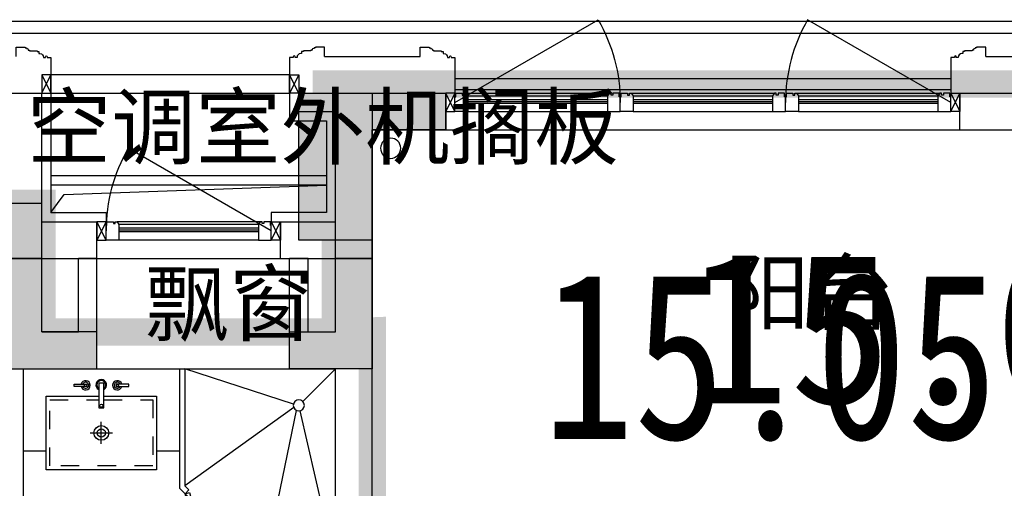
# Model space of a CAD drawing. Header units: millimetres. Extents: x 296296 to 297283, y 219875 to 220035.
# Tile 159 of 256: x 296893.9 to 296899.26, y 220019.5 to 220022.05. Entities that reach past the tile are written whole.
import ezdxf

# ---------------------------------------------------------------- set-up
doc = ezdxf.new("R2010")
doc.units = ezdxf.units.MM
doc.linetypes.add('-DASH', pattern=[0.35, 0.25, -0.1])
doc.linetypes.add('185洋房-中间套（报建版）-旧规$0$洋房户型$0$DASH', pattern=[0.35, 0.25, -0.1])
doc.layers.add('$面积结果', color=7, linetype='Continuous')
doc.layers.add('面积-住宅半面积', color=1, linetype='Continuous')
doc.layers.add('面积-计容-住宅-0.5', color=1, linetype='Continuous', lineweight=0)
doc.layers.add('面积-计容-住宅-1', color=1, linetype='Continuous', lineweight=0)
doc.styles.add('dw', font='simhei.ttf')
doc.styles.get("Standard").update_dxf_attribs({"font": 'arial.ttf'})

# ---------------------------------------------------------------- blocks, each defined once
blk = doc.blocks.new('wy53eu64i765i57i78i')
for points in [[(989374.8549337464, 192758.4369128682), (989374.8549337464, 191458.4376817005), (988924.8552298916, 191458.4376817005), (988924.8551688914, 191658.4384500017), (989174.8548930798, 191658.4384500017), (989174.8548117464, 192958.4369128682), (989774.8551657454, 192958.4369128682), (989774.8551657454, 192758.4369128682)], [(987374.8553977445, 192158.436870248), (987374.8553977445, 191458.4376817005), (987874.8551642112, 191458.4376817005), (987874.8552252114, 191658.4384500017), (987574.855438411, 191658.4384500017), (987574.8555197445, 192358.436870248), (986974.8552336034, 192358.436870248), (986974.8552336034, 192158.436870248)]]:
    blk.add_hatch(color=253).paths.add_polyline_path(points)
at = {"color": 253}
for points in [[(989374.8549337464, 192758.4369128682), (989374.8549337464, 191458.4376817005), (988924.8552298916, 191458.4376817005), (988924.8551688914, 191658.4384500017), (989174.8548930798, 191658.4384500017), (989174.8548117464, 192958.4369128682), (989774.8551657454, 192958.4369128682), (989774.8551657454, 192758.4369128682), (989374.8549337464, 192758.4369128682)], [(987374.8553977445, 192158.436870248), (987374.8553977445, 191458.4376817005), (987874.8551642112, 191458.4376817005), (987874.8552252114, 191658.4384500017), (987574.855438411, 191658.4384500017), (987574.8555197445, 192358.436870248), (986974.8552336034, 192358.436870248), (986974.8552336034, 192158.436870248), (987374.8553977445, 192158.436870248)]]:
    blk.add_lwpolyline(points, close=True, dxfattribs=at)
blk = doc.blocks.new('sayea5yuteaytuytrauyt')
h = blk.add_hatch()
h.set_pattern_fill('钢筋混凝土', color=253, scale=100)
h.set_pattern_definition([(45, (0, 0), (-176.7766952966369, 176.7766952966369), []), (49.99999999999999, (0, 0), (717.2601826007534, -62.75213498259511), [75, -825]), (355, (0, 0), (-138.751333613, 752.1921337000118), [60, -660]), (100.4514, (59.77168, -5.22934), (578.5093817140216, 689.4395420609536), [63.74019000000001, -701.142112]), (46.1842, (0, 200), (1067.241048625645, -165.5190143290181), [112.5, -1237.5]), (96.63560000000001, (88.936745, 186.206693), (934.6627055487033, 974.1178709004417), [95.610288, -1051.713]), (351.1842, (0, 200), (934.6619451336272, 974.1186009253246), [90, -990]), (21, (100, 150), (596.9070521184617, -402.6188906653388), [75, -825]), (326.0000000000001, (100, 150), (243.3153319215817, 725.150045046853), [60, -660]), (71.4514, (149.742233, 116.448394), (840.22262858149, 322.5304967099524), [63.74019000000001, -701.142112]), (37.5, (0, 0), (12.15985531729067, 332.8938538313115), [0, -652, 0, -670, 0, -662.5]), (7.5, (0, 0), (263.0695374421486, 394.4117118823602), [0, -382, 0, -637, 0, -252.5]), (327.5, (-223, 0), (533.822436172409, -22.55487173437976), [0, -250, 0, -780, 0, -1035]), (317.5, (-323, 0), (583.1861693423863, 100.1049823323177), [0, -325, 0, -518, 0, -735])])
h.paths.add_polyline_path([(1007424.854593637, 89058.43775986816), (1007424.854593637, 87258.43856486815), (1007174.854593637, 87258.43856486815), (1007174.854593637, 89058.43775986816)])
h.paths.add_polyline_path([(1021574.855280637, 89058.43775986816), (1021574.855280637, 87258.43856486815), (1021324.855280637, 87258.43856486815), (1021324.855280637, 89058.43775986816)])
h.paths.add_polyline_path([(989374.8548266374, 89058.43775186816), (989374.8548266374, 87258.43815686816), (989124.8548266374, 87258.43815686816), (989124.8548266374, 89058.43775186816)])
h.paths.add_polyline_path([(1039624.855051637, 89058.43775186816), (1039624.855051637, 87258.43815686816), (1039374.855051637, 87258.43815686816), (1039374.855051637, 89058.43775186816)])
h.paths.add_polyline_path([(1014474.854936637, 87858.43815686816), (1014474.854936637, 84858.43816086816), (1014274.854936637, 84858.43816086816), (1014274.854936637, 87858.43815686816)])
h.paths.add_polyline_path([(1044574.854944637, 92958.43692786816), (1044574.854944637, 91158.43691286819), (1044374.854944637, 91158.43691286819), (1044374.854944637, 92758.43691286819), (1044074.854822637, 92758.43691286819), (1044074.854822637, 92958.43691286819)])
h.paths.add_polyline_path([(984374.8549336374, 92758.43691286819), (984374.8549336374, 91158.43691286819), (984174.8549336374, 91158.43691286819), (984174.8548116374, 92958.43691286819), (984674.8550556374, 92958.43691286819), (984674.8550556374, 92758.43691286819)])
h.paths.add_polyline_path([(1027974.850721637, 92758.43691286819), (1027974.850721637, 91258.40206186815), (1027774.850721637, 91258.40206186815), (1027774.850721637, 92958.43691286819), (1028324.850721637, 92958.43691286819), (1028324.850721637, 92758.43691286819)])
h.paths.add_polyline_path([(1000974.859155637, 92958.43691286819), (1000974.859155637, 91258.40206186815), (1000774.859155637, 91258.40206186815), (1000774.859155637, 92758.43691286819), (1000424.859155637, 92758.43691286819), (1000424.859155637, 92958.43691286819)])
h.paths.add_polyline_path([(1033174.859613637, 92958.43691286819), (1033174.859613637, 91258.40205786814), (1032974.859613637, 91258.40205786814), (1032974.859613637, 92758.43691286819), (1032624.859613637, 92758.43691286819), (1032624.859613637, 92958.43691286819)])
h.paths.add_polyline_path([(995774.8502636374, 92758.43691286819), (995774.8502636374, 91258.40205786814), (995574.8502636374, 91258.40205786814), (995574.8502636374, 92958.43691286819), (996124.8502636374, 92958.43691286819), (996124.8502636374, 92758.43691286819)])
h.paths.add_polyline_path([(1014874.854936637, 80258.43772586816), (1014874.854936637, 80058.43772586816), (1014274.854936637, 80058.43772586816), (1014274.854936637, 81858.43772586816), (1014474.854936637, 81858.43772586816), (1014474.854936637, 80258.43772586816)])
h.paths.add_polyline_path([(1046674.855165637, 92358.43775186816), (1046674.855165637, 90658.43777086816), (1046474.855165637, 90658.43777086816), (1046474.855165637, 92158.43775186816), (1046024.855051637, 92158.43775186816), (1046024.855051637, 92358.43775186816)])
h.paths.add_polyline_path([(982274.8547116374, 92158.43775186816), (982274.8547116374, 90658.43777086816), (982074.8547116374, 90658.43777086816), (982074.8547116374, 92358.43775186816), (982724.8548266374, 92358.43775186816), (982724.8548266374, 92158.43775186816)])
h.paths.add_polyline_path([(1042874.855566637, 80058.43772586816), (1042874.855604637, 79458.43791586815), (1042074.855596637, 79458.43791586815), (1042074.855596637, 79658.43791586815), (1042674.855566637, 79658.43791586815), (1042674.855528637, 80258.43772586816), (1043624.855539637, 80258.43772586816), (1043624.855539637, 80058.43772586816)])
h.paths.add_polyline_path([(1010674.855341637, 80058.43772586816), (1010674.855379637, 79458.43791586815), (1009874.855367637, 79458.43791586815), (1009874.855367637, 79658.43791586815), (1010474.855341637, 79658.43791586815), (1010474.855303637, 80258.43772586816), (1011424.855310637, 80258.43772586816), (1011424.855310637, 80058.43772586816)])
h.paths.add_polyline_path([(1018874.854505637, 79658.43791586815), (1018874.854505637, 79458.43791586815), (1018074.854498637, 79458.43791586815), (1018074.854536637, 80058.43772586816), (1017324.854563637, 80058.43772586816), (1017324.854563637, 80258.43772586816), (1018274.854536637, 80258.43773286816), (1018274.854536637, 79658.43791586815)])
h.paths.add_polyline_path([(986674.8542806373, 79658.43791586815), (986674.8542806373, 79458.43791586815), (985874.8542736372, 79458.43791586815), (985874.8543116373, 80058.43772586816), (985124.8543376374, 80058.43772586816), (985124.8543376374, 80258.43772586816), (986074.8543116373, 80258.43773286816), (986074.8543116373, 79658.43791586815)])
h.paths.add_polyline_path([(1016574.855280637, 92758.43691286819), (1016574.855280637, 91158.43691286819), (1016374.855280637, 91158.43691286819), (1016374.855280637, 92158.43775186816), (1016074.855051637, 92158.43775186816), (1016074.855051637, 92358.43775186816), (1016374.855280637, 92358.43775186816), (1016374.855280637, 92958.43691286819), (1016874.855280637, 92958.43691286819), (1016874.855280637, 92758.43691286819)])
h.paths.add_polyline_path([(1012374.854593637, 92158.43775186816), (1012374.854593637, 91158.43691286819), (1012174.854593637, 91158.43691286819), (1012174.854593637, 92758.43691286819), (1011874.854593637, 92758.43691286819), (1011874.854593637, 92958.43691286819), (1012374.854593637, 92958.43691286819), (1012374.854593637, 92358.43775186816), (1012674.854826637, 92358.43775186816), (1012674.854826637, 92158.43775186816)])
h.paths.add_polyline_path([(1031699.854631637, 87258.43614286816), (1031699.854631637, 86658.43778686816), (1029249.854215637, 86658.43778686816), (1029249.854215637, 87258.43614286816), (1029449.854215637, 87258.43614286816), (1029449.854215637, 86858.43778286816), (1031499.854631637, 86858.43778286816), (1031499.854631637, 87258.43614286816)])
h.paths.add_polyline_path([(999499.8556616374, 87258.43614286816), (999499.8556616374, 86658.43778686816), (997049.8552426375, 86658.43778686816), (997049.8552426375, 87258.43614286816), (997249.8552426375, 87258.43614286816), (997249.8552426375, 86858.43778286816), (999299.8556616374, 86858.43778286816), (999299.8556616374, 87258.43614286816)])
h.paths.add_polyline_path([(1029449.854215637, 89158.43772886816), (1029449.854215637, 88743.43829786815), (1029249.854215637, 88743.43829786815), (1029249.854215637, 89358.43772886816), (1031699.854631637, 89358.43772886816), (1031699.854631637, 88743.43913286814), (1031499.854631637, 88743.43913286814), (1031499.854631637, 89158.43772886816)])
h.paths.add_polyline_path([(999499.8556616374, 89358.43772886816), (999499.8556616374, 88743.43829786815), (999299.8556616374, 88743.43829786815), (999299.8556616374, 89158.43772886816), (997249.8552426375, 89158.43772886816), (997249.8552426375, 88743.43913286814), (997049.8552426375, 88743.43913286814), (997049.8552426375, 89358.43772886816)])
h.paths.add_polyline_path([(1026174.845110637, 92958.43691286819), (1026174.845110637, 90058.43717586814), (1025974.845110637, 90058.43717586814), (1025974.845110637, 92758.43691286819), (1025574.850809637, 92758.43691286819), (1025574.850809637, 92958.43691286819)])
h.paths.add_polyline_path([(1002774.864763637, 92758.43691286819), (1002774.864763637, 90058.43717586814), (1002574.864763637, 90058.43717586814), (1002574.864763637, 92958.43691286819), (1003174.859068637, 92958.43691286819), (1003174.859068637, 92758.43691286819)])
h.paths.add_polyline_path([(993974.8547306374, 92958.43691686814), (993974.8547306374, 90058.44779286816), (993774.8547306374, 90058.44779286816), (993774.8547306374, 92758.43691286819), (993374.8515306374, 92758.43691286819), (993374.8515306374, 92958.43691286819)])
h.paths.add_polyline_path([(1034974.855142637, 92758.43691286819), (1034974.855142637, 90058.44779286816), (1034774.855142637, 90058.44779286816), (1034774.855142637, 92958.43691686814), (1035374.858343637, 92958.43691286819), (1035374.858343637, 92758.43691286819)])
h.paths.add_polyline_path([(1046674.855165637, 83408.43776386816), (1046674.855165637, 80058.43772586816), (1046074.855165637, 80058.43772586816), (1046074.855165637, 80258.43772586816), (1046474.855165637, 80258.43772586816), (1046474.855165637, 83408.43776386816)])
h.paths.add_polyline_path([(982674.8547116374, 80258.43772586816), (982674.8547116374, 80058.43772586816), (982074.8547116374, 80058.43772586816), (982074.8547116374, 83408.43776386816), (982274.8547116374, 83408.43776386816), (982274.8547116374, 80258.43772586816)])
h.paths.add_polyline_path([(1001674.854280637, 89358.43772886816), (1001674.854280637, 86658.43778686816), (1001474.854280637, 86658.43778686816), (1001474.854280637, 89158.43772886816), (1000774.859155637, 89158.43772886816), (1000774.859155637, 89358.43772886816)])
h.paths.add_polyline_path([(1027274.855596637, 89158.43772886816), (1027274.855596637, 86658.43778686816), (1027074.855596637, 86658.43778686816), (1027074.855596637, 89358.43772886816), (1027974.850721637, 89358.43772886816), (1027974.850721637, 89158.43772886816)])
h.paths.add_polyline_path([(995074.8548266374, 89158.43772886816), (995074.8548266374, 86658.43778686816), (994874.8548266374, 86658.43778686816), (994874.8548266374, 89358.43772886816), (995774.8502636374, 89358.43772886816), (995774.8502636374, 89158.43772886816)])
h.paths.add_polyline_path([(1033874.855051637, 89358.43772886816), (1033874.855051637, 86658.43778686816), (1033674.855051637, 86658.43778686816), (1033674.855051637, 89158.43772886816), (1032974.859613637, 89158.43772886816), (1032974.859613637, 89358.43772886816)])
h.paths.add_polyline_path([(989374.8548266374, 92958.43691286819), (989374.8548266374, 92158.43691286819), (988974.8548266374, 92158.43691286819), (988974.8548266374, 92958.43691286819)])
h.paths.add_polyline_path([(1007574.854593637, 92958.43691286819), (1007574.854593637, 92158.43691286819), (1007174.854593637, 92158.43691286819), (1007174.854593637, 92958.43691286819)])
h.paths.add_polyline_path([(995074.8548266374, 79658.43738986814), (995074.8548266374, 79258.43738986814), (994374.8548266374, 79258.43738986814), (994374.8548266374, 79658.43738986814)])
h.paths.add_polyline_path([(1002174.854280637, 79658.43738986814), (1002174.854280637, 79258.43738986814), (1001474.854280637, 79258.43738986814), (1001474.854280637, 79658.43738986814)])
h.paths.add_polyline_path([(1027274.855596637, 79658.43738986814), (1027274.855596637, 79258.43738986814), (1026574.855596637, 79258.43738986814), (1026574.855596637, 79658.43738986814)])
h.paths.add_polyline_path([(1034374.855051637, 79658.43738986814), (1034374.855051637, 79258.43738986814), (1033674.855051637, 79258.43738986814), (1033674.855051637, 79658.43738986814)])
h.paths.add_polyline_path([(1039774.855051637, 92958.43691286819), (1039774.855051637, 92158.43691286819), (1039374.855051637, 92158.43691286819), (1039374.855051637, 92958.43691286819)])
h.paths.add_polyline_path([(1021574.855280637, 92958.43691286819), (1021574.855280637, 92158.43691286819), (1021174.855280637, 92158.43691286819), (1021174.855280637, 92958.43691286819)])
at = {"color": 253}
blk.add_lwpolyline([(1021574.855280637, 92958.43691286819), (1021574.855280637, 92158.43691286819), (1021174.855280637, 92158.43691286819), (1021174.855280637, 92958.43691286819), (1021574.855280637, 92958.43691286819)], close=True, dxfattribs=at)
blk = doc.blocks.new('4uyh5uj6kj67j75rykjtuk7tsik76ykj')
at = {"color": 253}
for s, p in [('空调室外机搁板', (844693.2655840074, 434606.3645511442)), ('阳台', (848495.6448343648, 433705.5008984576)), ('飘窗', (845335.6784163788, 433645))]:
    blk.add_text(s, height=337.5886524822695, dxfattribs=at).set_placement(p)
blk = doc.blocks.new('*U1175')
at = {"color": 253}
for p, q in [((850.0000000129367, 0), (1.29366526e-08, 0)), ((1.31927663e-08, -1100.000000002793), (1.29366526e-08, 0)), ((1.29366526e-08, 0), (178.7867965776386, -178.7867965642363)), ((229.0365111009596, -192.4580490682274), (820.0000000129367, 0)), ((820.0000000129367, 0), (820.00000001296, -637.5735931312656)), ((850.0000000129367, 0), (850.0000000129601, -650.0000000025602)), ((227.4755583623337, -212.0454843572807), (820.00000001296, -637.5735931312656)), ((1.31927663e-08, -1070.000000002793), (192.4580490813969, -229.0365110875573)), ((387.5735931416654, -1070.000000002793), (212.0454843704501, -227.4755583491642)), ((820.00000001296, -637.5735931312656), (798.2411614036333, -659.3324317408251)), ((850.0000000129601, -650.0000000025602), (400.00000001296, -1100.000000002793)), ((798.2411614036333, -659.3324317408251), (819.4543648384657, -680.5456351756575)), ((387.5735931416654, -1070.000000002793), (1.31927663e-08, -1070.000000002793)), ((409.332431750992, -1048.241161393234), (387.5735931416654, -1070.000000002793)), ((409.332431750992, -1048.241161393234), (430.5456351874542, -1069.454364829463)), ((400.00000001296, -1100.000000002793), (1.31927663e-08, -1100.000000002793))]:
    blk.add_line(p, q, dxfattribs=at)
blk.add_lwpolyline([(680.4165416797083, -1212.681410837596), (819.4543648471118, -680.5456351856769), (794.8942521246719, -674.128504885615), (655.8564289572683, -1206.26428053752)], close=True, dxfattribs=at)
blk.add_circle((200.0000000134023, -200), 29.99999999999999, dxfattribs=at)
blk.add_arc((711.0461887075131, -869.6722701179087), 344.3739913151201, 215.4597706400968, 264.8971999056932, dxfattribs=at)
blk = doc.blocks.new('*U1178')
at = {"color": 253}
for p, q in [((424.5401842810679, -409.8646660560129), (424.5401842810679, -289.8646660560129)), ((364.5401842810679, -349.8646660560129), (484.5401842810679, -349.8646660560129))]:
    blk.add_line(p, q, dxfattribs=at)
for points in [[(124.5401842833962, -450.00000007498), (7.21775e-09, -449.9999999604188), (0, 0), (850.0034194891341, -3.6295651e-09), (849.996580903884, -450.0000000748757), (724.5436037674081, -450.00000007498)], [(438.0387564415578, -149.8646660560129), (724.5401842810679, -149.8646660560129), (724.5401842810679, -549.8646660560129), (124.5401842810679, -549.8646660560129), (124.5401842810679, -149.8646660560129), (410.0967206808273, -149.8646660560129)]]:
    blk.add_lwpolyline(points, dxfattribs=at)
for points in [[(276.2073644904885, -84.35689669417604), (345.1497960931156, -84.35689669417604), (345.1497960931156, -96.69357577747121), (276.2073644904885, -96.69357577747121)], [(438.0387564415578, -213.3476729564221), (438.0387564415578, -78.44058291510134), (410.0967206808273, -78.44058291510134), (410.0967206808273, -213.3476729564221)], [(574.3835715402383, -84.35689669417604), (505.4411399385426, -84.35689669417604), (505.4411399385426, -96.69357577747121), (574.3835715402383, -96.69357577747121)]]:
    blk.add_lwpolyline(points, close=True, dxfattribs=at)
at = {"color": 253, "linetype": '185洋房-中间套（报建版）-旧规$0$洋房户型$0$DASH', "ltscale": 0.2}
blk.add_lwpolyline([(438.0387564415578, -169.8646660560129), (704.5401842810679, -169.8646660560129), (704.5401842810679, -529.8646660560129), (144.5401842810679, -529.8646660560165), (144.5401842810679, -169.8646660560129), (410.0967206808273, -169.8646660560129)], dxfattribs=at)
at = {"color": 253}
for centre, radius in [((338.9814565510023, -90.52523623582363), 6.168339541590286), ((511.6094794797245, -90.52523623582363), 6.168339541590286), ((424.6050807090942, -201.3105837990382), 7.984881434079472), ((424.5401842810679, -349.8646660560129), 40), ((424.5401842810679, -349.8646660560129), 22.5)]:
    blk.add_circle(centre, radius, dxfattribs=at)
for centre, radius, start, end in [((338.9814565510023, -90.52523623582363), 25.41078259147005, 194.0486072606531, 165.9513927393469), ((338.9814565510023, -90.52523623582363), 16.61078259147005, 201.7986223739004, 158.2013776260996), ((424.2887564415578, -88.4902502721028), 29.30714285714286, 297.9803616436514, 241.0365380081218), ((424.2887564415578, -88.4902502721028), 23.80714285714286, 305.2789508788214, 233.4071193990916), ((511.6094794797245, -90.52523623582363), 25.41078259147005, 14.04860726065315, 345.9513927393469), ((511.6094794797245, -90.52523623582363), 16.61078259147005, 21.79862237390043, 338.2013776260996)]:
    blk.add_arc(centre, radius, start, end, dxfattribs=at)
blk = doc.blocks.new('185洋房-中间套（报建版）-旧规')
at = {"color": 253, "linetype": 'Continuous'}
for p, q in [((24999.99993213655, 12000.00000026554), (24999.99993213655, 12500.00000026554)), ((24999.99993213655, 12500.00000026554), (25199.99993213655, 12500.00000026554)), ((25199.99993213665, 12100.00000026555), (25199.99993213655, 12500.00000026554)), ((25349.99993213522, 12100.00000026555), (25349.99993213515, 12500.00000026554)), ((25349.99993213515, 12500.00000026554), (25449.99993213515, 12500.00000026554)), ((25449.9999321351, 11900.0000002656), (25449.99993213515, 12500.00000026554)), ((26499.99993214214, 11900.00000026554), (26499.99993214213, 12500.00000026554)), ((26499.99993214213, 12500.00000026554), (26599.99993214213, 12500.00000026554)), ((26599.99993214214, 12100.00000026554), (26599.99993214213, 12500.00000026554)), ((26799.99993214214, 12100.00000026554), (26799.99993214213, 12500.00000026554)), ((26799.99993214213, 12500.00000026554), (26999.99993214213, 12500.00000026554)), ((25349.99993213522, 12100.00000026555), (25199.99993213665, 12100.00000026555)), ((26799.99993214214, 12100.00000026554), (26599.99993214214, 12100.00000026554)), ((24999.99993213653, 10999.99997974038), (24999.99993213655, 12000.00000026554)), ((25449.9999321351, 11900.0000002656), (25199.9999321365, 11900.00000026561)), ((25199.99993213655, 10999.99997974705), (25199.9999321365, 11900.00000026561)), ((26899.99993214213, 11900.00000026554), (26499.99993214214, 11900.00000026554)), ((26899.99993214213, 9900.00000024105), (26899.99993214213, 11900.00000026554))]:
    blk.add_line(p, q, dxfattribs=at)
at = {"color": 253}
for points in [[(25449.99994465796, 13400.00000690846), (25449.99993190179, 13250.00001116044), (25249.99993615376, 13250.00001116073), (25249.99993615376, 12750.00005532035), (25549.99993507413, 12750.00005532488), (25549.99993507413, 12700.00005532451)], [(26749.99993225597, 13400.0000214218), (26749.99991729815, 12750.00005533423), (26449.9999361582, 12750.00005533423), (26449.9999361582, 12700.000055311)], [(25249.99993317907, 12950.00005630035), (26749.99994102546, 12950.00005531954)], [(25249.99993317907, 12900.00005630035), (26749.99994004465, 12900.00005531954)], [(26749.99993710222, 12750.00002983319), (26677.27045056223, 12848.33913740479), (25249.99993317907, 12900.00005630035)], [(26900.00000000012, 11900), (25199.99996606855, 11900)]]:
    blk.add_lwpolyline(points, dxfattribs=at)
blk.add_circle((24899.99993213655, 13100.00000026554), 55, dxfattribs=at)
at = {"color": 253, "extrusion": (0, 0, -1), "xscale": -1, "zscale": -1, "rotation": 359.9999983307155}
blk.add_blockref('*U1175', (-25200.00012618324, 11899.99994320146), dxfattribs=at)
at = {"color": 253, "extrusion": (0, 0, -1), "zscale": -1}
blk.add_blockref('*U1178', (-26900.00006913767, 11900.00000026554), dxfattribs=at)
blk = doc.blocks.new('*U1437')
at = {"color": 253}
for points in [[(7970.00000050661, 814.9999839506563), (7970.00000050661, 899.9999839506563), (7900.00000050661, 899.9999839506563), (7900.00000050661, 819.9999839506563), (7905.00000050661, 819.9999839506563), (7905.00000050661, 799.9999839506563), (7940.00000050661, 799.9999839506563), (7940.00000050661, 809.9999839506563), (7950.00000050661, 809.9999839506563), (7950.00000050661, 799.9999839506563), (7960.00000050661, 799.9999839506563)], [(8730.00000050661, 814.9999839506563), (8730.00000050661, 899.9999839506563), (8800.00000050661, 899.9999839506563), (8800.00000050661, 819.9999839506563), (8795.00000050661, 819.9999839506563), (8795.00000050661, 799.9999839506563), (8760.00000050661, 799.9999839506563), (8760.00000050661, 809.9999839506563), (8750.00000050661, 809.9999839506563), (8750.00000050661, 799.9999839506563), (8740.00000050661, 799.9999839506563)]]:
    blk.add_lwpolyline(points, close=True, dxfattribs=at)
for points in [[(7970.00000050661, 899.9999839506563), (8730.00000050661, 899.9999839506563)], [(7970.00000050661, 854.9999839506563), (8730.00000050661, 854.9999839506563)], [(7970.00000050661, 844.9999839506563), (8730.00000050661, 844.9999839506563)], [(7970.00000050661, 834.9999839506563), (8730.00000050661, 834.9999839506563)], [(7970.00000050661, 814.9999839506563), (8730.00000050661, 814.9999839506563)], [(7960.00000050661, 799.9999839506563), (8740.00000050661, 799.9999839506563)]]:
    blk.add_lwpolyline(points, dxfattribs=at)
blk = doc.blocks.new('185洋房外包（7F）-中间-报建版$0$seyesryhertyheryetrye')
at = {"color": 253}
blk.add_lwpolyline([(22072.70269624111, 23949.57976469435), (22022.70269624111, 23949.57976469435), (22022.70269624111, 23849.57976469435), (22072.70269624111, 23849.57976469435)], close=True, dxfattribs=at)
for points in [[(22022.70269624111, 23849.57976469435), (22072.70269624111, 23949.57976469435)], [(22022.70269624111, 23949.57976469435), (22072.70269732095, 23849.57976468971)]]:
    blk.add_lwpolyline(points, dxfattribs=at)
blk = doc.blocks.new('*U1450')
at = {"color": 253}
blk.add_lwpolyline([(0, 10), (0, -40), (50.00000000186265, -40), (50.00000000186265, -37), (57.00000000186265, -37), (57.00000000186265, -34.0000000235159), (60.00000000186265, -34.0000000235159, 0.4142135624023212), (67.00000000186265, -27.0000000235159), (67.00000000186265, -24.0000000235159), (74.00000000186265, -24.0000000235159), (74.00000000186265, -21.0000000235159), (115.0000009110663, -21.00000039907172), (115.0000008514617, -16.00000011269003), (125.000000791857, -15.99999999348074), (125.0000006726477, -6.000000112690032), (130.0000015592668, -6.000000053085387, 0.4039906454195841), (150.0000010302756, 14.99999982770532), (160.0000006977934, 14.99999974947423), (160.0000006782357, 12.49999989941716, 0.9999999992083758), (170.0000008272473, 12.49999985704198), (170.0000008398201, 14.99999980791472), (190.0000014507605, 14.99999980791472), (190.0000014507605, 209.9999998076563)], format="xyb", dxfattribs=at)
blk = doc.blocks.new('185洋房外包（7F）-中间-报建版')
at = {"color": 253, "linetype": 'Continuous'}
for p, q in [((17607.36404277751, 23849.57977558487), (16207.36404277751, 23849.57980635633)), ((17607.36403838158, 23649.57977558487), (17607.36404277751, 23849.57977558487)), ((20907.36403988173, 23849.57977558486), (20407.36404057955, 23849.57977558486)), ((20407.36404057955, 23649.57977558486), (20407.36404057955, 23849.57977558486)), ((21207.36403988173, 23849.57977558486), (20907.36403988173, 23849.57977558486)), ((21207.36403988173, 23749.57977558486), (21207.36403988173, 23849.57977558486)), ((22607.36403988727, 23149.57981974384), (22607.36403988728, 23849.57981122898)), ((23357.3640746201, 23849.57980312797), (22607.36403988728, 23849.57981122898)), ((21007.36403988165, 23149.57981974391), (21007.36403988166, 23749.57977558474)), ((21207.36403988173, 23749.57977558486), (21007.36403988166, 23749.57977558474)), ((17607.36403838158, 23649.57977558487), (16207.36403838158, 23649.57980635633)), ((20807.36403988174, 23649.57977558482), (20407.36404057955, 23649.57977558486)), ((20807.36403988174, 22949.5798197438), (20807.36403988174, 23649.57977558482)), ((21307.3640398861, 23149.57981974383), (21007.36403988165, 23149.57981974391)), ((21307.3640398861, 22949.57981974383), (21307.3640398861, 23149.57981974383)), ((22607.36403988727, 23149.57981974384), (22307.36403988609, 23149.57981974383)), ((22307.36403988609, 22949.57981974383), (22307.36403988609, 23149.57981974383)), ((21307.3640398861, 22949.57981974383), (20807.36403988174, 22949.5798197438)), ((22807.36403988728, 22949.57981974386), (22307.36403988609, 22949.57981974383))]:
    blk.add_line(p, q, dxfattribs=at)
at = {"color": 253}
for points in [[(11907.36403493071, 24239.57976449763), (28007.36406739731, 24239.57976449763)], [(11907.36403493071, 24174.57976449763), (28007.36406739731, 24174.57976449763)], [(17467.36403445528, 24049.57977569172), (17257.36403445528, 24049.57977569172), (17257.36403445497, 24124.57977569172), (16357.36403445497, 24124.57977569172), (16357.36403445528, 24049.57977569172), (16147.36403636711, 24049.57977569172)], [(21067.36403445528, 24049.57977569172), (20547.36403734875, 24049.57977569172)], [(20357.3640358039, 23929.57977495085), (17657.3640358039, 23929.57977495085)], [(20357.3640358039, 23869.57977495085), (17657.3640358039, 23869.57977495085)], [(20407.36404057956, 23649.57977558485), (17607.36404057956, 23649.57977558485)], [(22307.3640398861, 22949.57982102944), (21307.36403988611, 22949.57979480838)]]:
    blk.add_lwpolyline(points, dxfattribs=at)
for points in [[(17657.36404057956, 23799.57977773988), (18436.78690398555, 24249.57977773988, -0.1316524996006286), (18557.36404057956, 23799.57977061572)], [(20357.36404057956, 23799.57977773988), (19577.94117717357, 24249.57977773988, 0.1316524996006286), (19457.36404057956, 23799.57977061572)], [(21357.3640398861, 23099.57981975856), (22136.78690329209, 23549.57981975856, -0.1316524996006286), (22257.3640398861, 23099.5798126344)]]:
    blk.add_lwpolyline(points, format="xyb", dxfattribs=at)
blk.add_lwpolyline([(21257.36404838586, 23949.57980158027), (22557.36403600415, 23949.57980158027), (22557.36403600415, 23849.57976425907), (21257.36404838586, 23849.57976425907)], close=True, dxfattribs=at)
at = {"color": 253, "xscale": -1, "rotation": 180}
for name, p in [('*U1450', (17467.36403435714, 24059.57976406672)), ('*U1450', (21067.36403455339, 24059.57976406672)), ('185洋房外包（7F）-中间-报建版$0$seyesryhertyheryetrye', (-1665.338655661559, 47699.15954243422)), ('*U1437', (13457.36403937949, 23949.57980370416)), ('185洋房外包（7F）-中间-报建版$0$seyesryhertyheryetrye', (234.6613436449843, 46999.1595844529))]:
    blk.add_blockref(name, p, dxfattribs=at)
at = {"color": 253, "rotation": 180}
for name, p in [('*U1450', (20547.36403725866, 24059.57976406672)), ('*U1450', (22747.36403745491, 24059.57976406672)), ('185洋房外包（7F）-中间-报建版$0$seyesryhertyheryetrye', (39680.06673682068, 47699.15954243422)), ('*U1437', (26457.36404108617, 24649.57976168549)), ('*U1437', (27357.36404108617, 24649.57976168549)), ('*U1437', (28257.36404108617, 24649.57976168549)), ('185洋房外包（7F）-中间-报建版$0$seyesryhertyheryetrye', (43380.06673612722, 46999.1595844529))]:
    blk.add_blockref(name, p, dxfattribs=at)
at = {"color": 253}
blk.add_blockref('185洋房外包（7F）-中间-报建版$0$seyesryhertyheryetrye', (-815.3386478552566, 3.68859218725e-05), dxfattribs=at)
at = {"color": 253, "xscale": -1}
blk.add_blockref('185洋房外包（7F）-中间-报建版$0$seyesryhertyheryetrye', (44630.06674116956, 3.68859218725e-05), dxfattribs=at)

msp = doc.modelspace()

# ---------------------------------------------------------------- block references
at = {"xscale": 0.001, "yscale": 0.001, "zscale": 0.001}
for name, p in [('wy53eu64i765i57i78i', (295906.4483126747, 219828.6962110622)), ('sayea5yuteaytuytrauyt', (295874.2483126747, 219928.6962110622)), ('4uyh5uj6kj67j75rykjtuk7tsik76ykj', (296049.2483126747, 219586.6962110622))]:
    msp.add_blockref(name, p, dxfattribs=at)

# ---------------------------------------------------------------- next in the draw order: block references
at = {"xscale": -0.001, "yscale": 0.001, "zscale": 0.001}
msp.add_blockref('185洋房-中间套（报建版）-旧规', (296920.8231678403, 220008.2546487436), dxfattribs=at)

# ---------------------------------------------------------------- next in the draw order: linework, layer by layer
at = {"layer": '面积-计容-住宅-0.5', "color": 1, "linetype": '-DASH', "const_width": 0.15}
msp.add_lwpolyline([(296900.4731609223, 220021.1046486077), (296900.4731698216, 220021.1046485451), (296902.023167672, 220021.1046573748), (296902.0231676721, 220018.9546575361), (296900.4231596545, 220018.9546577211), (296900.4231620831, 220019.2546404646), (296895.823167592, 220019.2546491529), (296895.8231675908, 220020.3546491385), (296895.6231677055, 220020.3546487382), (296895.6231677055, 220020.9546487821), (296895.5731677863, 220020.9546487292), (296895.5731673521, 220021.7046487), (296900.4731700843, 220021.7046405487), (296900.4731695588, 220021.104653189), (296900.4731609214, 220021.1046531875)], dxfattribs=at)
at = {"layer": '面积-计容-住宅-1', "const_width": 0.15}
msp.add_lwpolyline([(296900.4231608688, 220019.254649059), (296895.8231674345, 220019.2546486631), (296895.8231677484, 220020.3546486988), (296894.023167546, 220020.3546487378), (296894.0231677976, 220021.054648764), (296890.6231678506, 220021.0546486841), (296890.623167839, 220020.4546487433), (296888.6231676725, 220020.4546487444), (296888.623167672, 220014.1546487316), (296888.6231676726, 220014.1546487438), (296888.6231676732, 220009.3546487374), (296892.3231676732, 220009.3546487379), (296892.3231676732, 220008.7546487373), (296895.8231676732, 220008.7546487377), (296895.823167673, 220010.504648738), (296901.3231676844, 220010.5046487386), (296901.3231676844, 220010.5046487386), (296904.7231676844, 220010.504648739), (296904.7231676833, 220015.454648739), (296901.4231676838, 220015.4546487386), (296901.4231676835, 220017.9546487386), (296902.1231676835, 220017.9546487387), (296902.1231676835, 220018.954648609), (296900.4231608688, 220018.9546491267)], close=True, dxfattribs=at)

# ---------------------------------------------------------------- next in the draw order: block references
at = {"xscale": -0.001, "yscale": 0.001, "zscale": 0.001}
msp.add_blockref('185洋房外包（7F）-中间-报建版', (296916.6305319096, 219997.8050689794), dxfattribs=at)

# ---------------------------------------------------------------- next in the draw order: texts
at = {"layer": '$面积结果', "color": 1, "style": 'dw'}
msp.add_text('15.05', height=0.820663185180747, dxfattribs=at).set_placement((296897.53559668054, 220019.96504839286))
at = {"layer": '面积-住宅半面积', "color": 1, "style": 'dw', "width": 0.7999999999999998}
msp.add_text('15.05', height=0.9100000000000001, dxfattribs=at).set_placement((296896.752644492, 220019.772101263))

doc.saveas('drawing.dxf')
